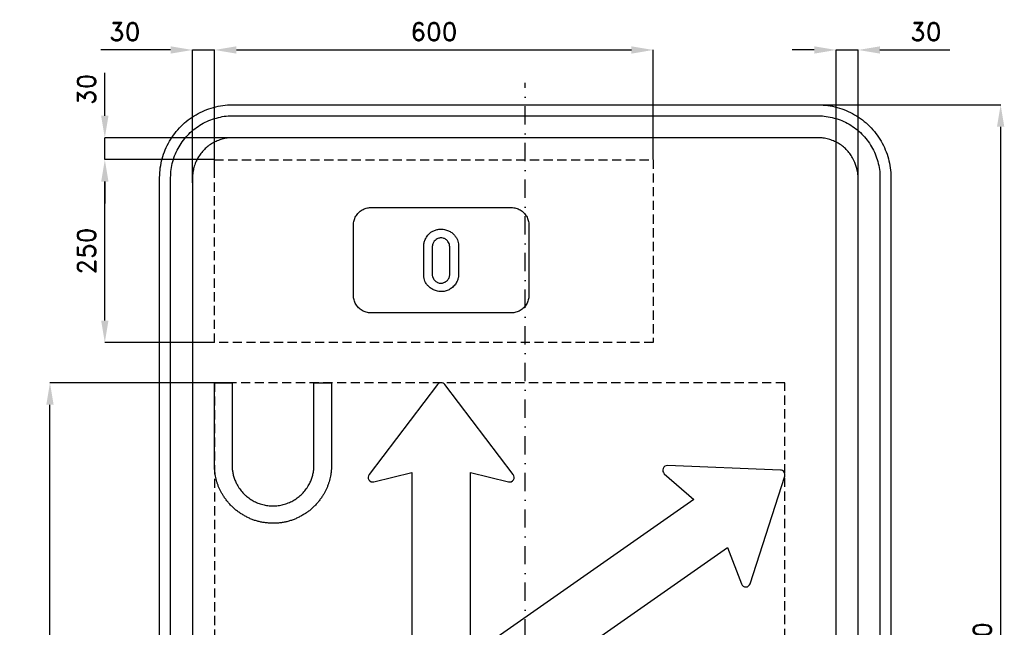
# Model space of a CAD drawing. Header units: millimetres. Extents: x -691 to 970, y -980 to 866.
# Tile 2 of 2: x -691 to 655, y 36 to 866. Entities that reach past the tile are written whole.
import ezdxf

# ---------------------------------------------------------------- set-up
doc = ezdxf.new("R2010")
doc.units = ezdxf.units.MM
doc.header["$LTSCALE"] = 5
doc.linetypes.add('ČERCHOVANÁX2', pattern=[2, 1, -0.5, 0, -0.5])
doc.linetypes.add('ČÁRKOVANÁX2', pattern=[1.5, 1, -0.5])
doc.layers.add('Kóty', color=2, linetype='Continuous')
doc.layers.add('Značka', color=7, linetype='Continuous')
doc.styles.get("Standard").update_dxf_attribs({"font": 'romand.shx', "height": 25})
doc.dimstyles.get("Standard").update_dxf_attribs({"dimtxt": 25, "dimasz": 30, "dimexe": 0.18, "dimexo": 0.0625, "dimgap": 12.5, "dimtad": 1, "dimdec": 0, "dimzin": 0, "dimdsep": 46, "dimtxsty": 'Standard', "dimcen": 0.09, "dimadec": 0, "dimazin": 0, "dimtfac": 1, "dimtdec": 0, "dimtofl": 0, "dimtmove": 0, "dimatfit": 3, "dimfxl": 1, "dimtolj": 1, "dimtzin": 0, "dimarcsym": 0})

# ---------------------------------------------------------------- blocks, each defined once
blk = doc.blocks.new('*D0')
at = {"layer": 'Defpoints', "color": 0, "transparency": 16777216}
for p in [(368.1, 750), (337.4, -750), (650, -750)]:
    blk.add_point(p, dxfattribs=at)
at = {"layer": 'Kóty', "color": 0, "lineweight": -2, "transparency": 16777216}
for p, q in [((368.2, 750), (650.2, 750)), ((650, 720), (650, -720)), ((337.5, -750), (650.2, -750))]:
    blk.add_line(p, q, dxfattribs=at)
at = {"layer": 'Kóty', "color": 0, "transparency": 16777216}
for points in [[(645, 720), (655, 720), (650, 750)], [(645, -720), (655, -720), (650, -750)]]:
    blk.add_solid(points, dxfattribs=at)
at = {"layer": 'Kóty', "color": 0, "transparency": 16777216, "insert": (625, 0), "char_height": 25, "attachment_point": 5, "rotation": 90}
blk.add_mtext('\\A1;1500', dxfattribs=at)
blk = doc.blocks.new('*D4')
at = {"layer": 'Defpoints', "color": 0, "ltscale": 2.5, "transparency": 16777216}
for p in [(175, 825), (-425, 674.999997), (175, 674.999997)]:
    blk.add_point(p, dxfattribs=at)
at = {"layer": 'Kóty', "color": 0, "lineweight": -2, "ltscale": 2.5, "transparency": 16777216}
for p, q in [((-425, 675.062497), (-425, 825.18)), ((-395, 825), (145, 825)), ((175, 675.062497), (175, 825.18))]:
    blk.add_line(p, q, dxfattribs=at)
at = {"layer": 'Kóty', "color": 0, "ltscale": 2.5, "transparency": 16777216}
for points in [[(-395, 830), (-395, 820), (-425, 825)], [(145, 830), (145, 820), (175, 825)]]:
    blk.add_solid(points, dxfattribs=at)
at = {"layer": 'Kóty', "color": 0, "ltscale": 2.5, "transparency": 16777216, "insert": (-125, 850), "char_height": 25, "attachment_point": 5}
blk.add_mtext('\\A1;600', dxfattribs=at)
blk = doc.blocks.new('*D5')
at = {"layer": 'Defpoints', "color": 0, "ltscale": 2.5, "transparency": 16777216}
for p in [(-575, 675.062497), (-425, 675.062497), (-425, 424.999997)]:
    blk.add_point(p, dxfattribs=at)
at = {"layer": 'Kóty', "color": 0, "lineweight": -2, "ltscale": 2.5, "transparency": 16777216}
for p, q in [((-425.0625, 675.062497), (-575.18, 675.062497)), ((-575, 454.999997), (-575, 645.062497)), ((-425.0625, 424.999997), (-575.18, 424.999997))]:
    blk.add_line(p, q, dxfattribs=at)
at = {"layer": 'Kóty', "color": 0, "ltscale": 2.5, "transparency": 16777216}
for points in [[(-580, 645.062497), (-570, 645.062497), (-575, 675.062497)], [(-580, 454.999997), (-570, 454.999997), (-575, 424.999997)]]:
    blk.add_solid(points, dxfattribs=at)
at = {"layer": 'Kóty', "color": 0, "ltscale": 2.5, "transparency": 16777216, "insert": (-600, 550.031247), "char_height": 25, "attachment_point": 5, "rotation": 90}
blk.add_mtext('\\A1;250', dxfattribs=at)
blk = doc.blocks.new('*D6')
at = {"layer": 'Defpoints', "color": 0, "ltscale": 2.5, "transparency": 16777216}
for p in [(455, 825), (455, 631), (425, -59.9)]:
    blk.add_point(p, dxfattribs=at)
at = {"layer": 'Kóty', "color": 0, "lineweight": -2, "ltscale": 2.5, "transparency": 16777216}
for p, q in [((395, 825), (365, 825)), ((425, -59.9), (425, 825.2)), ((455, 631.1), (455, 825.2)), ((485, 825), (580.5, 825))]:
    blk.add_line(p, q, dxfattribs=at)
at = {"layer": 'Kóty', "color": 0, "ltscale": 2.5, "transparency": 16777216}
for points in [[(395, 830), (395, 820), (425, 825)], [(485, 830), (485, 820), (455, 825)]]:
    blk.add_solid(points, dxfattribs=at)
at = {"layer": 'Kóty', "color": 0, "ltscale": 2.5, "transparency": 16777216, "insert": (547.7, 850), "char_height": 25, "attachment_point": 5}
blk.add_mtext('\\A1;30', dxfattribs=at)
blk = doc.blocks.new('*D7')
at = {"layer": 'Defpoints', "color": 0, "ltscale": 2.5, "transparency": 16777216}
for p in [(-455, 825), (-425, 650.5), (-455, 643.3)]:
    blk.add_point(p, dxfattribs=at)
at = {"layer": 'Kóty', "color": 0, "lineweight": -2, "ltscale": 2.5, "transparency": 16777216}
for p, q in [((-485, 825), (-580.5, 825)), ((-455, 643.3), (-455, 825.2)), ((-425, 650.5), (-425, 825.2)), ((-395, 825), (-365, 825))]:
    blk.add_line(p, q, dxfattribs=at)
at = {"layer": 'Kóty', "color": 0, "ltscale": 2.5, "transparency": 16777216}
for points in [[(-485, 830), (-485, 820), (-455, 825)], [(-395, 830), (-395, 820), (-425, 825)]]:
    blk.add_solid(points, dxfattribs=at)
at = {"layer": 'Kóty', "color": 0, "ltscale": 2.5, "transparency": 16777216, "insert": (-547.7, 850), "char_height": 25, "attachment_point": 5}
blk.add_mtext('\\A1;30', dxfattribs=at)
blk = doc.blocks.new('*D9')
at = {"layer": 'Defpoints', "color": 0, "ltscale": 2.5, "transparency": 16777216}
for p in [(-650, 370), (-395, 370), (-395, -580)]:
    blk.add_point(p, dxfattribs=at)
at = {"layer": 'Kóty', "color": 0, "lineweight": -2, "ltscale": 2.5, "transparency": 16777216}
for p, q in [((-395.1, 370), (-650.2, 370)), ((-650, -550), (-650, 340)), ((-395.1, -580), (-650.2, -580))]:
    blk.add_line(p, q, dxfattribs=at)
at = {"layer": 'Kóty', "color": 0, "ltscale": 2.5, "transparency": 16777216}
for points in [[(-655, 340), (-645, 340), (-650, 370)], [(-655, -550), (-645, -550), (-650, -580)]]:
    blk.add_solid(points, dxfattribs=at)
at = {"layer": 'Kóty', "color": 0, "ltscale": 2.5, "transparency": 16777216, "insert": (-675, -105), "char_height": 25, "attachment_point": 5, "rotation": 90}
blk.add_mtext('\\A1;950', dxfattribs=at)

msp = doc.modelspace()

# ---------------------------------------------------------------- linework, layer by layer
at = {"layer": 'Kóty', "ltscale": 2.5}
for p, q in [((-575, 735), (-575, 793.9)), ((-381.2, 705), (-575.2, 705)), ((-575, 645), (-575, 615))]:
    msp.add_line(p, q, dxfattribs=at)
for points in [[(-455, 825), (-425, 825)], [(425, 825), (455, 825)], [(-575, 675.1), (-575, 705)]]:
    msp.add_lwpolyline(points, dxfattribs=at)
for points in [[(-580, 735), (-570, 735), (-575, 705)], [(-580, 645), (-570, 645), (-575, 675)]]:
    msp.add_solid(points, dxfattribs=at)
at = {"layer": 'Značka', "color": 6, "linetype": 'ČERCHOVANÁX2', "ltscale": 5}
msp.add_lwpolyline([(0, -780), (0, 780)], dxfattribs=at)
at = {"layer": 'Značka', "color": 5}
for points in [[(-500, -650), (-500, 650), (-500, 650.4), (-500, 650.8, -0.032199), (-499.1, 663.7, -0.035434), (-496.5, 676.4, -0.036246), (-492.3, 688.7, -0.034408), (-486.5, 700.2, -0.03372), (-479.3, 711, -0.034084), (-470.7, 720.7, -0.034214), (-461, 729.3, -0.034232), (-450.2, 736.5, -0.034051), (-438.7, 742.3, -0.033413), (-426.4, 746.5, -0.034126), (-413.7, 749.1, -0.036746), (-400.8, 750), (-400.4, 750), (-400, 750), (400, 750), (400.4, 750), (400.8, 750, -0.032171), (413.7, 749.1, -0.035444), (426.4, 746.5, -0.036278), (438.7, 742.3, -0.034417), (450.2, 736.5, -0.033715), (461, 729.3, -0.034079), (470.7, 720.7, -0.034187), (479.3, 711, -0.03426), (486.5, 700.2, -0.034014), (492.3, 688.7, -0.033389), (496.5, 676.4, -0.034103), (499.1, 663.7, -0.036699), (500, 650.8), (500, 650.4), (500, 650), (500, -650)], [(-485, -650), (-485, 650), (-485, 650.3), (-485, 650.7, -0.032175), (-484.2, 661.6, -0.03544), (-482, 672.4, -0.036282), (-478.5, 682.9, -0.034427), (-473.5, 692.7, -0.033712), (-467.4, 701.8, -0.034106), (-460.1, 710.1, -0.034205), (-451.9, 717.4, -0.034218), (-442.7, 723.5, -0.034037), (-432.8, 728.4, -0.033414), (-422.4, 732, -0.034119), (-411.6, 734.3, -0.036747), (-400.7, 735), (-400.3, 735), (-400, 735), (400, 735), (400.3, 735), (400.7, 735, -0.032173), (411.6, 734.2, -0.03544), (422.4, 732, -0.036264), (432.9, 728.5, -0.034392), (442.7, 723.5, -0.033741), (451.9, 717.4, -0.034102), (460.1, 710.1, -0.03422), (467.4, 701.9, -0.034175), (473.5, 692.7, -0.034047), (478.4, 682.8, -0.033428), (482, 672.4, -0.034198), (484.3, 661.6, -0.036779), (485, 650.7), (485, 650.3), (485, 650), (485, -650)], [(455, -650), (455, 650), (455, 650.2), (455, 650.4), (454.5, 657.5), (453.1, 664.5), (450.8, 671.3), (447.6, 677.6, 0.033682), (443.6, 683.5, 0.034088), (438.9, 688.9, 0.034173), (433.6, 693.6, 0.034196), (427.6, 697.6, 0.034078), (421.3, 700.8, 0.033414), (414.5, 703, 0.034122), (407.5, 704.5, 0.036736), (400.4, 705), (400.2, 705), (400, 705), (-400, 705), (-400.2, 705), (-400.4, 705, 0.032204), (-407.5, 704.5, 0.035473), (-414.5, 703, 0.036275), (-421.3, 700.8, 0.034429), (-427.6, 697.6, 0.033729), (-433.6, 693.6, 0.034102), (-438.9, 688.9, 0.034244), (-443.6, 683.5, 0.034202), (-447.6, 677.6, 0.034015), (-450.8, 671.3, 0.033441), (-453.1, 664.5, 0.034173), (-454.5, 657.5, 0.03676), (-455, 650.4), (-455, 650.2), (-455, 650), (-455, -650)], [(-211.1, 465.5), (-211.2, 465.5), (-211.3, 465.5, -0.03218), (-214.4, 465.7, -0.035443), (-217.4, 466.4, -0.036267), (-220.4, 467.3, -0.034421), (-223.1, 468.7, -0.033721), (-225.7, 470.5, -0.034085), (-228.1, 472.5, -0.034209), (-230.1, 474.9, -0.034229), (-231.8, 477.4, -0.034044), (-233.2, 480.2, -0.033412), (-234.2, 483.2, -0.034127), (-234.9, 486.2, -0.036745), (-235.1, 489.3), (-235.1, 489.4), (-235.1, 489.5), (-235.1, 585.5), (-235.1, 585.6), (-235.1, 585.7, -0.03218), (-234.9, 588.8, -0.035443), (-234.2, 591.8, -0.036267), (-233.2, 594.8, -0.034421), (-231.8, 597.6, -0.033721), (-230.1, 600.1, -0.034085), (-228.1, 602.5, -0.034209), (-225.7, 604.5, -0.034229), (-223.1, 606.3, -0.034044), (-220.4, 607.6, -0.033412), (-217.4, 608.6, -0.034127), (-214.4, 609.3, -0.036745), (-211.3, 609.5), (-211.2, 609.5), (-211.1, 609.5), (-19.1, 609.5), (-19, 609.5), (-18.9, 609.5, -0.03218), (-15.8, 609.3, -0.035443), (-12.8, 608.6, -0.036267), (-9.8, 607.7, -0.034421), (-7, 606.3, -0.033721), (-4.5, 604.5, -0.034085), (-2.1, 602.5, -0.034209), (-0.1, 600.1, -0.034229), (1.7, 597.6, -0.034044), (3.1, 594.8, -0.033412), (4.1, 591.8, -0.034127), (4.7, 588.8, -0.036745), (4.9, 585.7), (4.9, 585.6), (4.9, 585.5), (4.9, 489.5), (4.9, 489.4), (4.9, 489.3, -0.03218), (4.7, 486.2, -0.035443), (4.1, 483.2, -0.036267), (3.1, 480.2, -0.034421), (1.7, 477.4, -0.033721), (-0.1, 474.9, -0.034085), (-2.1, 472.5, -0.034209), (-4.5, 470.5, -0.034229), (-7, 468.7, -0.034044), (-9.8, 467.4, -0.033412), (-12.8, 466.4, -0.034127), (-15.8, 465.7, -0.036745), (-18.9, 465.5), (-19, 465.5), (-19.1, 465.5), (-211.1, 465.5)], [(-138.9, 555.2), (-138.9, 555.9, -0.005947), (-138.9, 556.7, -0.049019), (-138.4, 561.3, -0.049992), (-136.9, 565.7, -0.079537), (-133.1, 572, -0.089087), (-127.4, 576.7, -0.059796), (-123, 578.8, -0.052018), (-118.4, 579.8, -0.062017), (-112.2, 579.8, -0.0645), (-106.3, 578.2, -0.055438), (-101.7, 576, -0.055485), (-97.8, 572.7, -0.051112), (-94.9, 569.2, -0.054897), (-92.8, 565.2, -0.045234), (-91.7, 561.8, -0.045981), (-91.3, 558.2, -0.0123), (-91.2, 556.9, -0.004103), (-91.3, 555.7), (-91.3, 519.1), (-91.3, 518.3, -0.006906), (-91.3, 517.6, -0.051777), (-91.8, 513.2, -0.049693), (-93.3, 509, -0.066796), (-96.4, 503.8, -0.065906), (-100.8, 499.5, -0.061099), (-105.5, 496.6, -0.064143), (-110.8, 495, -0.069662), (-116.9, 494.7, -0.067451), (-122.9, 496, -0.056809), (-127.7, 498.3, -0.049588), (-131.9, 501.5, -0.048055), (-135.1, 505, -0.06588), (-137.4, 509, -0.054767), (-138.5, 512.7, -0.042362), (-138.9, 516.6, -0.009254), (-138.9, 517.8, -0.003103), (-138.9, 519.1), (-138.9, 555.2)], [(-127.4, 555.2), (-127.4, 519.1), (-127.4, 518.6, 0.009635), (-127.4, 518.1, 0.07387), (-126.8, 515, 0.059521), (-125.4, 512, 0.070725), (-123, 509.1, 0.09458), (-119.9, 507, 0.108402), (-115.7, 506.2, 0.087553), (-111.3, 507, 0.078159), (-107.9, 508.8, 0.088168), (-105.3, 511.5, 0.061769), (-104.1, 513.8, 0.061186), (-103.5, 516.3, 0.025182), (-103.3, 517.7, 0.008386), (-103.3, 519.1), (-103.3, 555.2, 0.005497), (-103.4, 556.4, 0.016502), (-103.5, 557.5, 0.058317), (-104.3, 560.5, 0.064725), (-105.8, 563.2, 0.088091), (-108.7, 566.1, 0.09789), (-112.3, 567.7, 0.099844), (-116.4, 568, 0.088272), (-120.4, 566.7, 0.074159), (-123.3, 564.7, 0.075675), (-125.4, 562, 0.052597), (-126.5, 559.8, 0.046075), (-127.1, 557.3, 0.014324), (-127.3, 556.3, 0.004786), (-127.4, 555.2)], [(-401, 370), (-401, 254.7), (-401, 254.5), (-401, 254.4), (-400.9, 253.8), (-400.9, 253.3), (-400.8, 252.6), (-400.7, 251.8), (-400.7, 251.1), (-400.6, 250.4), (-400.5, 249.7), (-400.4, 249, 0.013693), (-399.9, 246.3, 0.014643), (-399.3, 243.5, 0.01467), (-398.5, 240.8, 0.013738), (-397.6, 238.1, 0.014012), (-396.5, 235.5, 0.015379), (-395.3, 232.9, 0.014068), (-394, 230.4, 0.010027), (-392.5, 228, 0.012528), (-390.5, 225, 0.017668), (-388.4, 222.2, 0.019178), (-386.1, 219.5, 0.017097), (-383.6, 217, 0.01702), (-380.9, 214.6, 0.018938), (-378.1, 212.5, 0.017579), (-375.2, 210.5, 0.012894), (-372.1, 208.7, 0.01288), (-369, 207.1, 0.017544), (-365.8, 205.6, 0.018903), (-362.4, 204.4, 0.017011), (-359, 203.4, 0.016935), (-355.6, 202.7, 0.018655), (-352.1, 202.1, 0.01745), (-348.5, 201.8, 0.013277), (-345, 201.7, 0.013261), (-341.5, 201.8, 0.017396), (-337.9, 202.1, 0.018602), (-334.4, 202.7, 0.016926), (-331, 203.4, 0.016923), (-327.6, 204.4, 0.018624), (-324.2, 205.7, 0.017501), (-321, 207.1, 0.013511), (-317.9, 208.7, 0.0135), (-314.8, 210.5, 0.017478), (-311.9, 212.5, 0.018562), (-309.1, 214.7, 0.016795), (-306.4, 217, 0.016758), (-303.9, 219.5, 0.018395), (-301.6, 222.2, 0.017036), (-299.5, 225, 0.012644), (-297.5, 228, 0.010245), (-296, 230.4, 0.013927), (-294.7, 232.9, 0.015213), (-293.4, 235.5, 0.014138), (-292.4, 238.1, 0.014584), (-291.4, 240.8, 0.016766), (-290.7, 243.5, 0.0155), (-290.1, 246.3, 0.010789), (-289.6, 249), (-289.5, 249.7, 0.003153), (-289.4, 250.4, 0.003124), (-289.3, 251.1), (-289.3, 251.8), (-289.2, 252.6), (-289.1, 253.3), (-289.1, 253.8), (-289, 254.4), (-289, 254.5), (-289, 254.7), (-289, 370), (-265, 370), (-265, 254.7), (-265, 254.5), (-265, 254.3), (-265.1, 253.4), (-265.2, 252.6), (-265.2, 251.6), (-265.3, 250.6, -0.002159), (-265.4, 249.6, -0.002583), (-265.5, 248.6, -0.002942), (-265.6, 247.6, -0.003236), (-265.8, 246.5, -0.013905), (-266.4, 242.5, -0.014783), (-267.3, 238.5, -0.014776), (-268.3, 234.6, -0.013848), (-269.6, 230.8, -0.014139), (-271.1, 226.9, -0.015533), (-272.8, 223.2, -0.014197), (-274.7, 219.6, -0.010076), (-276.8, 216.1, -0.012587), (-279.6, 211.8, -0.017809), (-282.6, 207.7, -0.019373), (-285.9, 203.8, -0.017322), (-289.5, 200.2, -0.017245), (-293.3, 196.7, -0.019145), (-297.3, 193.6, -0.017714), (-301.5, 190.8, -0.0129), (-306, 188.2, -0.012883), (-310.5, 185.8, -0.017664), (-315.1, 183.7, -0.019117), (-319.9, 181.9, -0.0173), (-324.8, 180.4, -0.017214), (-329.8, 179.3, -0.01885), (-334.8, 178.5, -0.017574), (-339.9, 178.1, -0.013339), (-345, 178, -0.013329), (-350.1, 178.1, -0.017536), (-355.2, 178.6, -0.018793), (-360.2, 179.3, -0.01715), (-365.2, 180.5, -0.017149), (-370.1, 181.9, -0.018821), (-374.9, 183.7, -0.017637), (-379.5, 185.8, -0.013552), (-384, 188.2, -0.01354), (-388.4, 190.8, -0.017618), (-392.7, 193.6, -0.01876), (-396.7, 196.8, -0.01701), (-400.5, 200.2, -0.016973), (-404, 203.8, -0.018582), (-407.3, 207.7, -0.017173), (-410.4, 211.8, -0.012709), (-413.2, 216.1, -0.0103), (-415.3, 219.6, -0.014054), (-417.2, 223.2, -0.015364), (-419, 226.9, -0.014269), (-420.5, 230.8, -0.0147), (-421.8, 234.6, -0.016889), (-422.8, 238.5, -0.015648), (-423.6, 242.5, -0.010982), (-424.2, 246.5, -0.002513), (-424.4, 247.6, -0.003185), (-424.5, 248.6, -0.003143), (-424.6, 249.6, -0.002389), (-424.7, 250.6), (-424.8, 251.6), (-424.8, 252.6), (-424.9, 253.4), (-425, 254.3), (-425, 254.5), (-425, 254.7), (-425, 370), (-401, 370)], [(-297.9, -257.2), (276.3, 144.9), (295.6, 94.9, 0.707858), (307.6, 95.3), (354.7, 242.3, 0.495587), (348.8, 250.7), (194.5, 256.8, 0.707858), (190.1, 245.6), (230.4, 210.4), (-75.1, -3.5), (-75.1, 247.4), (-23.1, 234.5, 0.707858), (-16.5, 244.6), (-110, 367.5, 0.495587), (-120.2, 367.5), (-213.7, 244.6, 0.707858), (-207.1, 234.5), (-155.1, 247.4), (-155.1, -38.7, -0.244698)]]:
    msp.add_lwpolyline(points, format="xyb", dxfattribs=at)
at = {"layer": 'Značka', "color": 6, "linetype": 'ČÁRKOVANÁX2', "ltscale": 2.5}
for points in [[(-425, 425), (-425, 675), (175, 675), (175, 425), (-425, 425)], [(355, -35), (355, 370), (-425, 370), (-425, -580), (355, -580), (355, -535)]]:
    msp.add_lwpolyline(points, dxfattribs=at)

# ---------------------------------------------------------------- texts
at = {"layer": 'Kóty', "ltscale": 2.5, "insert": (-600, 771.2), "char_height": 25, "attachment_point": 5, "rotation": 90}
msp.add_mtext('\\A1;30', dxfattribs=at)

# ---------------------------------------------------------------- dimensions: what is measured, and where the dimension line sits
at = {"layer": 'Kóty', "ltscale": 2.5}
for base, p1, p2, picture, middle in [((-455, 825), (-425, 650.5), (-455, 643.3), '*D7', (-547.7, 850)), ((175, 825), (-425, 675), (175, 675), '*D4', (-125, 850)), ((455, 825), (425, -59.9), (455, 631), '*D6', (547.7, 850))]:
    dim = msp.add_linear_dim(base=base, p1=p1, p2=p2, dimstyle='Standard', dxfattribs=at)
    dim.commit()
    dim.dimension.update_dxf_attribs({"geometry": picture, "text_midpoint": middle})
at = {"layer": 'Kóty'}
dim = msp.add_linear_dim(base=(650, -750), p1=(368.1, 750), p2=(337.4, -750), angle=90, dimstyle='Standard', dxfattribs=at)
dim.commit()
dim.dimension.update_dxf_attribs({"geometry": '*D0', "text_midpoint": (625, 0)})
at = {"layer": 'Kóty', "ltscale": 2.5}
for base, p1, p2, picture, middle in [((-575, 675.1), (-425, 425), (-425, 675.1), '*D5', (-600, 550)), ((-650, 370), (-395, -580), (-395, 370), '*D9', (-675, -105))]:
    dim = msp.add_linear_dim(base=base, p1=p1, p2=p2, angle=90, dimstyle='Standard', dxfattribs=at)
    dim.commit()
    dim.dimension.update_dxf_attribs({"geometry": picture, "text_midpoint": middle})

doc.saveas('drawing.dxf')
